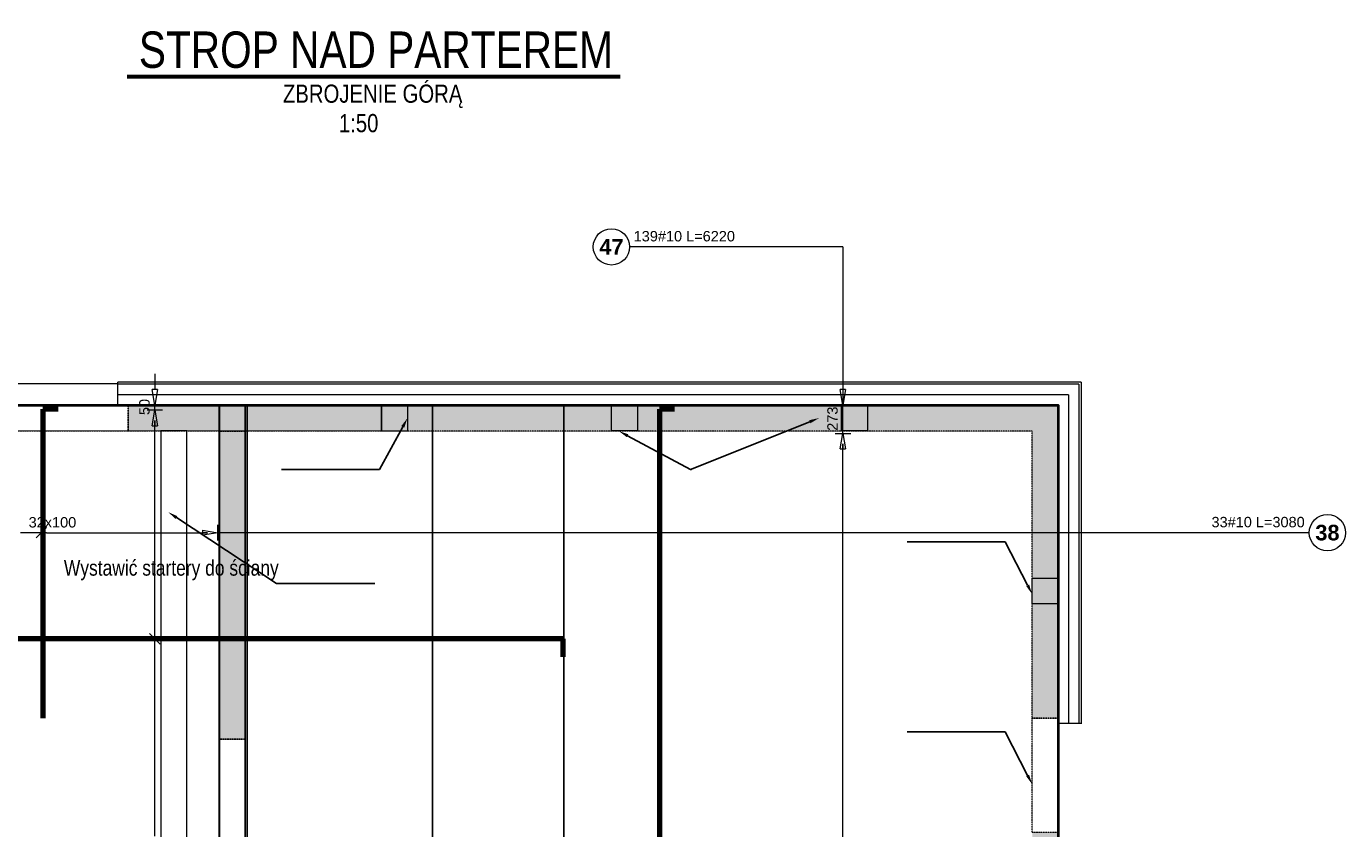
# Model space of a CAD drawing. Extents: x -1474 to 1862805, y -670488 to 75879.
# Tile 14 of 16: x 1819496 to 1832194, y -650703 to -642982. Entities that reach past the tile are written whole.
import ezdxf
from ezdxf import colors
from ezdxf.entities.mleader import LeaderData, LeaderLine
from ezdxf.math import Vec2, Vec3

# ---------------------------------------------------------------- set-up
doc = ezdxf.new("R2010")
doc.units = 0
doc.header["$LTSCALE"] = 10
doc.header["$MEASUREMENT"] = 0
doc.linetypes.add('HIDDEN', pattern=[0.375, 0.25, -0.125])
for name, color, linetype, lineweight in [('!! 1_ tynk zewn  - nowy', 21, 'Continuous', 20), ('!! 1_PROJ widok', 5, 'Continuous', 9), ('!! 2_ remont Ocieplenie', 4, 'ZIGZAG', 5), ('P-Linia1', 3, 'Continuous', 40), ('P-Linia3', 6, 'Continuous', 60), ('P-Linia5', 4, 'Continuous', 60), ('P-Przerywana', 13, 'HIDDEN', 9), ('P-Przerywana nadproża', 150, 'HIDDEN', 18), ('P-Szraf - Ściana żelbetowa', 54, 'Continuous', 0), ('P-Ściana żelbetowa', 50, 'Continuous', 30)]:
    doc.layers.add(name, color=color, linetype=linetype, lineweight=lineweight)
doc.layers.add('AutoCAD_Structural_Detailing_rozkład powierzchniowy - pręty - dół', color=7, linetype='Continuous')
doc.layers.add('RCAD_opis rozkładu', color=7, linetype='Continuous')
doc.layers.add('P-Opis startery', color=7, linetype='Continuous', lineweight=9, true_color=0xd1009d)
doc.layers.add('RCAD_kontur płyty', color=163, linetype='Continuous', plot=False)
doc.styles.add('_Fd Opis', font='arial.ttf', dxfattribs={"width": 0.9})
doc.styles.add('SIMPLEX', font='arial.ttf', dxfattribs={"width": 0.8})
doc.styles.add('style1', font='arial.ttf')
doc.styles.add('style3', font='arialbd.ttf')
doc.linetypes.add('ZIGZAG', pattern='A,0.00254,-5.08,[131,ltypeshp.shx,S=5.08,R=0,X=-5.08,Y=0],-10.16,[131,ltypeshp.shx,S=5.08,R=180,X=5.08,Y=0],-5.08', length=20.32254)
pattern_1 = [(45, (1632465.82, -405533.8), (-89.80256, 89.80256), []), (45, (1632555.62, -405533.8), (-89.80256, 89.80256), [63.5, -31.75])]

# ---------------------------------------------------------------- blocks, each defined once
blk = doc.blocks.new('A$C01A67067')
at = {"layer": 'P-Linia5', "color": 222, "lineweight": 20, "true_color": 0xd1009d}
for points in [[(4786, 3299), (5036, 3299), (5036, 3049), (4786, 3049)], [(7000, 3300), (7250, 3300), (7250, 3050), (7000, 3050)], [(9214, 3300), (9464, 3300), (9464, 3050), (9214, 3050)], [(11050, 1635), (11300, 1635), (11300, 1385), (11050, 1385)]]:
    blk.add_lwpolyline(points, close=True, dxfattribs=at)
at = {"layer": 'P-Ściana żelbetowa', "color": 222, "lineweight": 20, "true_color": 0xd1009d}
for points in [[(0, 3300), (4786, 3299), (4786, 3049), (0, 3050)], [(2912, -2760), (2912, 3050), (2662, 3050), (2662, -2760), (2912, -2760)]]:
    blk.add_lwpolyline(points, close=True, dxfattribs=at)

msp = doc.modelspace()

# ---------------------------------------------------------------- hatches: boundary and pattern name
at = {"layer": 'P-Szraf - Ściana żelbetowa'}
h = msp.add_hatch(dxfattribs=at)
h.set_pattern_fill('ANSI33', color=256, scale=20)
h.set_pattern_definition(pattern_1)
h.paths.add_polyline_path([(1819336.33143, -660971.89345), (1816971.3684, -660971.89345), (1816971.3684, -660721.89345), (1819336.33143, -660721.89345)])
h.paths.add_polyline_path([(1824106.40459, -660971.89345), (1824106.40459, -660721.89345), (1820536.33143, -660721.89345), (1820536.33143, -660971.89345)])
h.paths.add_polyline_path([(1803931.81769, -648351.99657), (1803927.74597, -660721.89345), (1803677.746, -660721.81116), (1803681.81771, -648351.91428)])
h.paths.add_polyline_path([(1806110.10936, -660721.89345), (1803677.66368, -660721.89345), (1803677.66368, -660971.89345), (1806110.10936, -660971.89345)])
h.paths.add_polyline_path([(1811877.64923, -660721.89345), (1814771.3684, -660721.89345), (1814771.3684, -660971.89345), (1811877.64923, -660971.89345)])
h.paths.add_polyline_path([(1808310.10936, -660721.89345), (1808310.10936, -660971.89345), (1809677.64923, -660971.89345), (1809677.64923, -660721.89345)])
h.paths.add_polyline_path([(1812127.62745, -660721.89345), (1812127.6505, -659643.38436), (1811877.64923, -659643.38435), (1811877.64923, -660721.89345)])
h.paths.add_polyline_path([(1809922.62745, -646626.89479), (1803677.66384, -646626.89479), (1803677.66384, -646876.89901), (1809922.62745, -646876.89901)])
h.paths.add_polyline_path([(1804780.57719, -652121.91912), (1804780.57719, -652372.00205), (1803930.49448, -652371.91879), (1803930.57677, -652121.91879), (1804680.4953, -652122.00172)])
h.paths.add_polyline_path([(1809622.62745, -649561.89479), (1809622.62745, -650894.37002), (1809372.62745, -650894.37002), (1809372.62745, -649811.89479), (1803931.33715, -649811.89479), (1803931.41944, -649561.89479)])
h.paths.add_polyline_path([(1809372.61275, -654271.91685), (1809372.62745, -654521.91879), (1811877.6505, -654521.93624), (1811877.65059, -654843.38435), (1812127.6505, -654843.38436), (1812127.6505, -653762.6908), (1811877.6505, -653762.6908), (1811877.64606, -654271.93624)])
h.paths.add_polyline_path([(1818127.67313, -646626.89479), (1818476.41676, -646626.89482), (1818476.41676, -646876.89479), (1818127.6505, -646876.89479)])
edge = h.paths.add_edge_path()
edge.add_line((1805700.4953, -652122.00172), (1809372.62745, -652121.91879))
edge.add_line((1809372.62745, -652121.91879), (1809372.62745, -652371.92407))
edge.add_line((1809372.62745, -652371.92407), (1805800.5768, -652372.00172))
edge.add_line((1805800.5768, -652372.00172), (1805800.5768, -652121.91879))
h = msp.add_hatch(dxfattribs=at)
h.set_pattern_fill('ANSI33', color=256, scale=20)
h.set_pattern_definition(pattern_1)
h.paths.add_polyline_path([(1820476.41676, -646626.89479), (1829427.59184, -646626.89479), (1829427.59155, -649641.85302), (1829177.59155, -649641.85302), (1829177.59184, -646876.89479), (1820476.41676, -646876.89479)])
h.paths.add_polyline_path([(1829177.59125, -653182.02204), (1829177.59125, -660721.89345), (1826306.40459, -660721.89345), (1826306.40459, -660971.89345), (1829427.59125, -660971.89345), (1829427.59125, -653182.02204)])
h.paths.add_polyline_path([(1829177.59184, -651982.02204), (1829427.59125, -651982.02204), (1829427.59125, -650741.85302), (1829177.59125, -650741.85302)])
h.paths.add_polyline_path([(1821352.62687, -657616.22171), (1821602.62687, -657616.22171), (1821602.62687, -656486.24174), (1821352.62687, -656486.24174)])
h.paths.add_polyline_path([(1821602.62745, -649841.89479), (1821352.62745, -649841.89479), (1821352.62745, -646876.89479), (1821602.62745, -646876.89479)])
h.paths.add_polyline_path([(1821602.62687, -658636.24174), (1821602.62687, -660721.89345), (1821352.62687, -660721.89345), (1821352.62687, -658636.24174)])
h.paths.add_polyline_path([(1821602.62687, -654846.01938), (1821602.62687, -655466.22171), (1821352.62687, -655466.22171), (1821352.62687, -650861.89479), (1821602.62687, -650861.89479)])

# ---------------------------------------------------------------- linework, layer by layer
at = {"layer": '!! 1_ tynk zewn  - nowy'}
for p, q in [((1829647.58795, -646406.89785), (1820376.41671, -646406.89965)), ((1829627.58794, -646426.89785), (1820376.41672, -646426.89965)), ((1829627.58794, -646426.89785), (1829627.58693, -649687.2514)), ((1829647.58795, -646406.89785), (1829647.58693, -649687.25136))]:
    msp.add_line(p, q, dxfattribs=at)
for points in [[(1820376.41676, -646626.89479), (1820376.41671, -646406.89965)], [(1829427.61048, -649687.25089), (1829656.87358, -649687.25089)]]:
    msp.add_lwpolyline(points, dxfattribs=at)
at = {"layer": '!! 1_PROJ widok'}
msp.add_lwpolyline([(1820376.41671, -646421.89965), (1818476.41676, -646421.89965)], dxfattribs=at)
at = {"layer": '!! 2_ remont Ocieplenie', "linetype": 'Continuous', "ltscale": 0.75}
for q in [(1820376.41674, -646526.89965), (1829527.58693, -649687.2516)]:
    msp.add_line((1829527.58791, -646526.89787), q, dxfattribs=at)
at = {"layer": 'AutoCAD_Structural_Detailing_rozkład powierzchniowy - pręty - dół', "color": 0, "lineweight": 80}
for p, q in [((1819800.1505, -646667.89479), (1819655.1505, -646667.89479)), ((1819655.1505, -646667.89479), (1819655.1505, -649641.08835)), ((1825735.10906, -646667.89479), (1825590.10906, -646667.89479)), ((1825590.10906, -646667.89479), (1825590.10906, -652848.49223)), ((1824663.88297, -648876.92604), (1817971.43508, -648876.92604)), ((1824663.88297, -649050.92604), (1824663.88297, -648876.92604))]:
    msp.add_line(p, q, dxfattribs=at)
at = {"layer": 'P-Linia1'}
msp.add_lwpolyline([(1803677.66384, -646626.89479), (1829427.59125, -646626.89479), (1829427.59125, -660971.89345), (1803677.66384, -660971.89345)], close=True, dxfattribs=at)
at = {"layer": 'P-Linia3', "color": 6, "linetype": 'Continuous'}
msp.add_line((1820465.33465, -643464.49197), (1825211.13163, -643464.49197), dxfattribs=at)
at = {"layer": 'P-Przerywana'}
for points in [[(1820376.41676, -646626.89479), (1829427.59184, -646626.89479), (1829427.59155, -649641.85302), (1829177.59155, -649641.85302), (1829177.59184, -646876.89479), (1820476.41676, -646876.89479), (1820476.41676, -646626.89479)], [(1821602.62745, -649841.89479), (1821352.62745, -649841.89479), (1821352.62745, -646876.89479), (1821602.62745, -646876.89479), (1821602.62745, -649841.89479)]]:
    msp.add_lwpolyline(points, close=True, dxfattribs=at)
at = {"layer": 'P-Przerywana nadproża'}
for points in [[(1818476.41676, -646626.89479), (1820476.41676, -646626.89479), (1820476.41676, -646876.89479), (1818476.41676, -646876.89479)], [(1829177.59184, -649641.85302), (1829427.59125, -649641.85302), (1829427.59125, -650741.85302), (1829177.59184, -650741.85302)], [(1821352.62745, -649841.89479), (1821602.62687, -649841.89479), (1821602.62687, -650861.89479), (1821352.62745, -650861.89479)]]:
    msp.add_lwpolyline(points, close=True, dxfattribs=at)
at = {"layer": 'RCAD_kontur płyty', "color": 0}
for p, q in [((1817877.67354, -646626.89479), (1821622.05265, -646626.89479)), ((1817877.67354, -646626.89479), (1821602.62745, -646626.89479)), ((1829427.59125, -646626.89479), (1821352.62687, -646626.89479)), ((1821352.62687, -646626.89479), (1821352.62687, -652889.49223)), ((1829427.59184, -646626.89479), (1821353.16388, -646626.89479)), ((1821353.16388, -646626.89479), (1821353.16388, -660971.89345)), ((1821602.62745, -646626.89479), (1821602.62745, -660971.42465)), ((1821622.05265, -646626.89479), (1821622.05265, -651526.09008)), ((1823406.33528, -660971.89345), (1823406.33528, -646626.89479)), ((1823406.33528, -646626.89479), (1829427.59125, -646626.89479)), ((1829427.59125, -652889.49223), (1829427.59125, -646626.89479)), ((1829427.59125, -646626.89479), (1829427.59125, -660971.89345)), ((1829427.59184, -660971.89345), (1829427.59184, -646626.89479))]:
    msp.add_line(p, q, dxfattribs=at)
at = {"layer": 'RCAD_kontur płyty'}
for p, q in [((1824669.88297, -646626.92714), (1817965.43508, -646626.92714)), ((1824669.88297, -661026.92494), (1824669.88297, -646626.92714))]:
    msp.add_line(p, q, dxfattribs=at)
at = {"layer": 'RCAD_opis rozkładu', "color": 8, "lineweight": 0}
for p, q in [((1827355.31055, -645104.27426), (1825302.27487, -645104.27426)), ((1827355.31055, -645104.27426), (1827355.31055, -646626.89479)), ((1820732.30141, -646326.92714), (1820732.30141, -646476.92714)), ((1827355.31055, -646326.89479), (1827355.31055, -646476.89479)), ((1820732.30141, -646626.92714), (1820707.30141, -646476.92714)), ((1820757.30141, -646476.92714), (1820707.30141, -646476.92714)), ((1820757.30141, -646476.92714), (1820732.30141, -646626.92714)), ((1827355.31055, -646626.89479), (1827330.31055, -646476.89479)), ((1827380.31055, -646476.89479), (1827330.31055, -646476.89479)), ((1827380.31055, -646476.89479), (1827355.31055, -646626.89479)), ((1820807.30141, -646626.92714), (1820657.30141, -646626.92714)), ((1820807.30141, -646676.92604), (1820657.30141, -646676.92604)), ((1820707.30141, -646826.92604), (1820732.30141, -646676.92604)), ((1820732.30141, -646676.92604), (1820732.30141, -646626.92714)), ((1820732.30141, -646676.92604), (1820757.30141, -646826.92604)), ((1827280.31055, -646626.89479), (1827430.31055, -646626.89479)), ((1827355.31055, -646899.39412), (1827355.31055, -646626.89479)), ((1820707.30141, -646826.92604), (1820757.30141, -646826.92604)), ((1820732.30141, -646776.92604), (1820732.30141, -646826.92604)), ((1820732.30141, -646876.92604), (1820732.30141, -646776.92604)), ((1820732.30141, -646976.92604), (1820732.30141, -646876.92604)), ((1820732.30141, -647076.92604), (1820732.30141, -646976.92604)), ((1827280.31055, -646899.39412), (1827430.31055, -646899.39412)), ((1827330.31055, -647049.39412), (1827355.31055, -646899.39412)), ((1827355.31055, -646899.39412), (1827380.31055, -647049.39412)), ((1827355.31055, -646999.39412), (1827355.31055, -647049.39412)), ((1827355.31055, -647099.39412), (1827355.31055, -646999.39412)), ((1820732.30141, -647176.92604), (1820732.30141, -647076.92604)), ((1827330.31055, -647049.39412), (1827380.31055, -647049.39412)), ((1827355.31055, -647199.39412), (1827355.31055, -647099.39412)), ((1820732.30141, -647276.92604), (1820732.30141, -647176.92604)), ((1827355.31055, -647299.39412), (1827355.31055, -647199.39412)), ((1820732.30141, -647376.92604), (1820732.30141, -647276.92604)), ((1820732.30141, -647476.92604), (1820732.30141, -647376.92604)), ((1827355.31055, -647399.39412), (1827355.31055, -647299.39412)), ((1820732.30141, -647576.92604), (1820732.30141, -647476.92604)), ((1827355.31055, -647499.39412), (1827355.31055, -647399.39412)), ((1827355.31055, -647599.39412), (1827355.31055, -647499.39412)), ((1820732.30141, -647676.92604), (1820732.30141, -647576.92604)), ((1827355.31055, -647699.39412), (1827355.31055, -647599.39412)), ((1820732.30141, -647776.92604), (1820732.30141, -647676.92604)), ((1827355.31055, -647799.39412), (1827355.31055, -647699.39412)), ((1819540.1505, -647855.58937), (1819440.1505, -647855.58937)), ((1819640.1505, -647855.58937), (1819540.1505, -647855.58937)), ((1819690.1505, -647805.58937), (1819590.1505, -647905.58937)), ((1819640.1505, -647905.58937), (1819640.1505, -647805.58937)), ((1819690.1505, -647855.58937), (1819640.1505, -647855.58937)), ((1819690.1505, -647855.58937), (1819740.1505, -647855.58937)), ((1819740.1505, -647855.58937), (1819840.1505, -647855.58937)), ((1819840.1505, -647855.58937), (1819940.1505, -647855.58937)), ((1819940.1505, -647855.58937), (1820040.1505, -647855.58937)), ((1820040.1505, -647855.58937), (1820140.1505, -647855.58937)), ((1820140.1505, -647855.58937), (1820240.1505, -647855.58937)), ((1820240.1505, -647855.58937), (1820340.1505, -647855.58937)), ((1820340.1505, -647855.58937), (1820440.1505, -647855.58937)), ((1820440.1505, -647855.58937), (1820540.1505, -647855.58937)), ((1820540.1505, -647855.58937), (1820640.1505, -647855.58937)), ((1820640.1505, -647855.58937), (1820740.1505, -647855.58937)), ((1820732.30141, -647876.92604), (1820732.30141, -647776.92604)), ((1820732.30141, -647976.92604), (1820732.30141, -647876.92604)), ((1820740.1505, -647855.58937), (1820840.1505, -647855.58937)), ((1820840.1505, -647855.58937), (1820940.1505, -647855.58937)), ((1820940.1505, -647855.58937), (1821040.1505, -647855.58937)), ((1821040.1505, -647855.58937), (1821140.1505, -647855.58937)), ((1821140.1505, -647855.58937), (1821240.1505, -647855.58937)), ((1821190.1505, -647830.58937), (1821340.1505, -647855.58937)), ((1821190.1505, -647830.58937), (1821190.1505, -647880.58937)), ((1821340.1505, -647855.58937), (1821190.1505, -647880.58937)), ((1821240.1505, -647855.58937), (1821190.1505, -647855.58937)), ((1821340.1505, -647930.58937), (1821340.1505, -647780.58937)), ((1831844.43938, -647855.58937), (1821340.1505, -647855.58937)), ((1827355.31055, -647899.39412), (1827355.31055, -647799.39412)), ((1820732.30141, -648076.92604), (1820732.30141, -647976.92604)), ((1827355.31055, -647999.39412), (1827355.31055, -647899.39412)), ((1827355.31055, -648099.39412), (1827355.31055, -647999.39412)), ((1820732.30141, -648176.92604), (1820732.30141, -648076.92604)), ((1827355.31055, -648199.39412), (1827355.31055, -648099.39412)), ((1820732.30141, -648276.92604), (1820732.30141, -648176.92604)), ((1827355.31055, -648299.39412), (1827355.31055, -648199.39412)), ((1820732.30141, -648376.92604), (1820732.30141, -648276.92604)), ((1820732.30141, -648476.92604), (1820732.30141, -648376.92604)), ((1827355.31055, -648399.39412), (1827355.31055, -648299.39412)), ((1820732.30141, -648576.92604), (1820732.30141, -648476.92604)), ((1827355.31055, -648499.39412), (1827355.31055, -648399.39412)), ((1827355.31055, -648599.39412), (1827355.31055, -648499.39412)), ((1820732.30141, -648676.92604), (1820732.30141, -648576.92604)), ((1827355.31055, -648699.39412), (1827355.31055, -648599.39412)), ((1820732.30141, -648776.92604), (1820732.30141, -648676.92604)), ((1820732.30141, -648876.92604), (1820732.30141, -648776.92604)), ((1827355.31055, -648799.39412), (1827355.31055, -648699.39412)), ((1820782.30141, -648926.92604), (1820682.30141, -648826.92604)), ((1820782.30141, -648876.92604), (1820682.30141, -648876.92604)), ((1820732.30141, -648976.92604), (1820732.30141, -648876.92604)), ((1827355.31055, -648899.39412), (1827355.31055, -648799.39412)), ((1827355.31055, -648999.39412), (1827355.31055, -648899.39412)), ((1820732.30141, -649076.92604), (1820732.30141, -648976.92604)), ((1827355.31055, -649099.39412), (1827355.31055, -648999.39412)), ((1820732.30141, -649176.92604), (1820732.30141, -649076.92604)), ((1827355.31055, -649199.39412), (1827355.31055, -649099.39412)), ((1820732.30141, -649276.92604), (1820732.30141, -649176.92604)), ((1820732.30141, -649376.92604), (1820732.30141, -649276.92604)), ((1827355.31055, -649299.39412), (1827355.31055, -649199.39412)), ((1820732.30141, -649476.92604), (1820732.30141, -649376.92604)), ((1827355.31055, -649399.39412), (1827355.31055, -649299.39412)), ((1827355.31055, -649499.39412), (1827355.31055, -649399.39412)), ((1820732.30141, -649576.92604), (1820732.30141, -649476.92604)), ((1827355.31055, -649599.39412), (1827355.31055, -649499.39412)), ((1820732.30141, -649676.92604), (1820732.30141, -649576.92604)), ((1827355.31055, -649699.39412), (1827355.31055, -649599.39412)), ((1820732.30141, -649776.92604), (1820732.30141, -649676.92604)), ((1820732.30141, -649876.92604), (1820732.30141, -649776.92604)), ((1827355.31055, -649799.39412), (1827355.31055, -649699.39412)), ((1820732.30141, -649976.92604), (1820732.30141, -649876.92604)), ((1827355.31055, -649899.39412), (1827355.31055, -649799.39412)), ((1827355.31055, -649999.39412), (1827355.31055, -649899.39412)), ((1820732.30141, -650076.92604), (1820732.30141, -649976.92604)), ((1827355.31055, -650099.39412), (1827355.31055, -649999.39412)), ((1820732.30141, -650176.92604), (1820732.30141, -650076.92604)), ((1827355.31055, -650199.39412), (1827355.31055, -650099.39412)), ((1820732.30141, -650276.92604), (1820732.30141, -650176.92604)), ((1820732.30141, -650376.92604), (1820732.30141, -650276.92604)), ((1827355.31055, -650299.39412), (1827355.31055, -650199.39412)), ((1827355.31055, -650399.39412), (1827355.31055, -650299.39412)), ((1820732.30141, -650476.92604), (1820732.30141, -650376.92604)), ((1827355.31055, -650499.39412), (1827355.31055, -650399.39412)), ((1820732.30141, -650576.92604), (1820732.30141, -650476.92604)), ((1827355.31055, -650599.39412), (1827355.31055, -650499.39412)), ((1820732.30141, -650676.92604), (1820732.30141, -650576.92604)), ((1820732.30141, -650776.92604), (1820732.30141, -650676.92604)), ((1827355.31055, -650699.39412), (1827355.31055, -650599.39412)), ((1827355.31055, -650799.39412), (1827355.31055, -650699.39412))]:
    msp.add_line(p, q, dxfattribs=at)
for centre in [(1825127.27487, -645104.27426), (1832019.43938, -647855.58937)]:
    msp.add_circle(centre, 175, dxfattribs=at)

# ---------------------------------------------------------------- block references
at = {"layer": 'P-Linia5'}
msp.add_blockref('A$C01A67067', (1818127.67354, -649926.49651), dxfattribs=at)

# ---------------------------------------------------------------- texts
at = {"layer": 'P-Linia1', "color": 3, "linetype": 'Continuous', "insert": (1822828.77053, -643655.89125), "char_height": 175, "width": 10389.9206588, "attachment_point": 5, "style": 'SIMPLEX'}
msp.add_mtext('ZBROJENIE GÓRĄ', dxfattribs=at)
at = {"layer": 'P-Linia1', "color": 3, "linetype": 'Continuous', "insert": (1822503.84934, -643825.69718), "char_height": 175, "attachment_point": 1, "style": 'SIMPLEX'}
msp.add_mtext('1:50', dxfattribs=at)
at = {"layer": 'P-Linia3', "color": 6, "linetype": 'Continuous', "insert": (1822860.09278, -643209.0289), "char_height": 350, "attachment_point": 5, "style": 'SIMPLEX'}
msp.add_mtext('STROP NAD PARTEREM ', dxfattribs=at)
at = {"layer": 'P-Opis startery', "color": 3, "insert": (1821924.61575, -648216.68815), "char_height": 150, "attachment_point": 6, "rotation": 0.000001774, "style": '_Fd Opis'}
msp.add_mtext('{\\W0.8;\\C256;Wystawić startery do ściany}', dxfattribs=at)
at = {"layer": 'RCAD_opis rozkładu', "color": 2, "char_height": 100, "style": 'style1'}
for s, insert, attachment_point in [('139#10 L=6220', (1825828.84376, -645002.53483), 5), ('32x100', (1819517.26509, -647806.68077), 7), ('33#10 L=3080', (1831352.04511, -647753.84994), 5)]:
    msp.add_mtext(s, dxfattribs=dict(at, insert=insert, attachment_point=attachment_point))
at = {"layer": 'RCAD_opis rozkładu', "color": 1, "char_height": 150, "attachment_point": 5, "style": 'style3'}
for s, insert in [('47', (1825127.27487, -645104.27426)), ('38', (1832019.43938, -647855.58937))]:
    msp.add_mtext(s, dxfattribs=dict(at, insert=insert))
at = {"layer": 'RCAD_opis rozkładu', "color": 2, "char_height": 100, "attachment_point": 7, "rotation": 90, "style": 'style1'}
for s, insert in [('50', (1820683.35871, -646723.37952)), ('273', (1827306.40195, -646874.46779))]:
    msp.add_mtext(s, dxfattribs=dict(at, insert=insert))

# ---------------------------------------------------------------- leaders
at = {"layer": 'P-Opis startery', "lineweight": 9}
ml = msp.add_multileader_mtext('Standard', dxfattribs=at)
ml.set_content('         ', color=256)
ml.set_leader_properties()
ml.build(insert=Vec2(0, 0))
ml.multileader.update_dxf_attribs({"arrow_head_size": 96})
ctx = ml.context
ctx.base_point, ctx.char_height, ctx.arrow_head_size, ctx.landing_gap_size, ctx.plane_origin = Vec3(1821935.95227, -647247.60061), 3.2, 96, 1.6, Vec3(1822034.89077, -648984.80769)
ctx.text_align_type = 2
notes = []
notes.append((ctx, [(1, (1, 1, 0), (1822895.09325, -647247.60061), (-1, 0), 944.76281, [(0, [(1823165.06049, -646751.49651)], 0, [])])]))
ctx.mtext.insert, ctx.mtext.alignment, ctx.mtext.flow_direction = Vec3(1821948.73044, -647246.00061), 3, 5
ml = msp.add_multileader_mtext('Standard', dxfattribs=at)
ml.set_content('         ', color=256)
ml.set_leader_properties()
ml.build(insert=Vec2(0, 0))
ml.multileader.update_dxf_attribs({"arrow_head_size": 96})
ctx = ml.context
ctx.base_point, ctx.char_height, ctx.arrow_head_size, ctx.landing_gap_size, ctx.plane_origin = Vec3(1825897.32609, -647247.60061), 3.2, 96, 1.6, Vec3(1825996.2646, -648984.80769)
ctx.text_align_type = 2
notes.append((ctx, [(0, (1, 1, 0), (1825889.32609, -647247.60061), (1, 0), 8, [(0, [(1827126.43432, -646751.49651)], 0, []), (1, [(1825198.06409, -646876.79522)], 0, [])])]))
ctx.mtext.insert, ctx.mtext.alignment, ctx.mtext.flow_direction = Vec3(1825910.10427, -647246.00061), 3, 5
ml = msp.add_multileader_mtext('Standard', dxfattribs=at)
ml.set_content('         ', color=256)
ml.set_leader_properties()
ml.build(insert=Vec2(0, 0))
ml.multileader.update_dxf_attribs({"arrow_head_size": 96})
ctx = ml.context
ctx.base_point, ctx.char_height, ctx.arrow_head_size, ctx.landing_gap_size, ctx.plane_origin = Vec3(1822849.35893, -648345.51469), 3.2, 96, 1.6, Vec3(1822764.7986, -650082.72177)
notes.append((ctx, [(1, (1, 1, 0), (1821904.59612, -648345.51469), (1, 0), 944.76281, [(0, [(1820860.11915, -647656.577)], 0, [])])]))
ctx.mtext.insert, ctx.mtext.rotation, ctx.mtext.flow_direction = Vec3(1822850.95893, -648343.91469), 6.2831853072, 5
ml = msp.add_multileader_mtext('Standard', dxfattribs=at)
ml.set_content('         ', color=256)
ml.set_leader_properties()
ml.build(insert=Vec2(0, 0))
ml.multileader.update_dxf_attribs({"arrow_head_size": 96})
ctx = ml.context
ctx.base_point, ctx.char_height, ctx.arrow_head_size, ctx.landing_gap_size, ctx.plane_origin = Vec3(1827941.36655, -647942.68823), 3.2, 96, 1.6, Vec3(1828057.92688, -649679.89531)
ctx.text_align_type = 2
notes.append((ctx, [(1, (1, 1, 0), (1828918.12936, -647942.68823), (-1, 0), 944.76281, [(0, [(1829177.59125, -648446.98452)], 0, [])])]))
ctx.mtext.insert, ctx.mtext.alignment, ctx.mtext.flow_direction = Vec3(1827971.76655, -647941.08823), 3, 5
ml = msp.add_multileader_mtext('Standard', dxfattribs=at)
ml.set_content('         ', color=256)
ml.set_leader_properties()
ml.build(insert=Vec2(0, 0))
ml.multileader.update_dxf_attribs({"arrow_head_size": 96})
ctx = ml.context
ctx.base_point, ctx.char_height, ctx.arrow_head_size, ctx.landing_gap_size, ctx.plane_origin = Vec3(1827958.98838, -649772.5985), 3.2, 96, 1.6, Vec3(1828057.92688, -651509.80558)
ctx.text_align_type = 2
notes.append((ctx, [(1, (1, 1, 0), (1828918.12936, -649772.5985), (-1, 0), 944.76281, [(0, [(1829177.59125, -650276.89479)], 0, [])])]))
ctx.mtext.insert, ctx.mtext.alignment, ctx.mtext.flow_direction = Vec3(1827971.76655, -649770.9985), 3, 5
for ctx, leaders in notes:
    for number, flags, end, landing, length, lines in leaders:
        leader = LeaderData()
        leader.index, (leader.has_last_leader_line, leader.has_dogleg_vector, leader.attachment_direction) = number, flags
        leader.last_leader_point, leader.dogleg_vector, leader.dogleg_length = Vec3(end), Vec3(landing), length
        for number, points, colour, breaks in lines:
            line = LeaderLine()
            line.index, line.vertices, line.color, line.breaks = number, Vec3.list(points), colors.encode_raw_color(colour), breaks
            leader.lines.append(line)
        ctx.leaders.append(leader)

doc.saveas('drawing.dxf')
